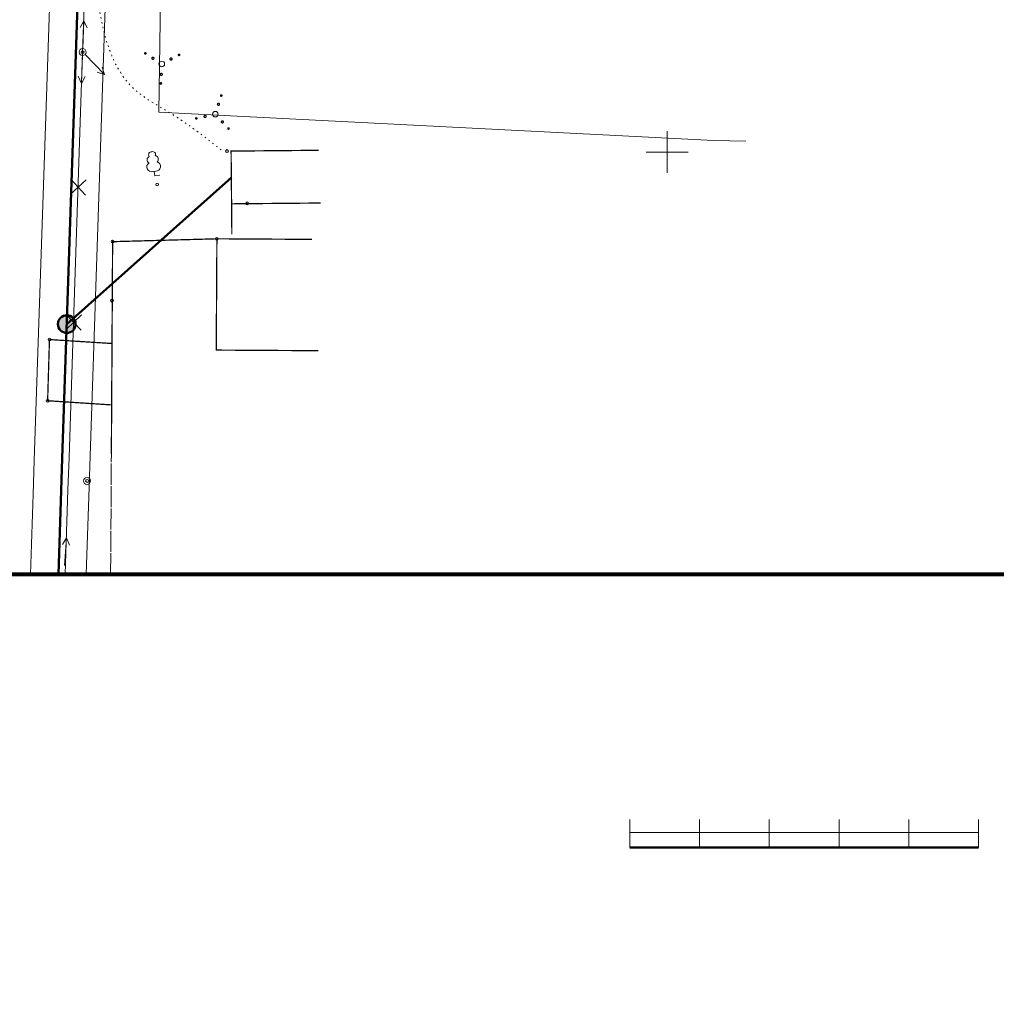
# Model space of a CAD drawing. Header units: millimetres. Extents: x 0 to 1188, y 0 to 841.
# Tile 42 of 76: x 695 to 835, y 0 to 141. Entities that reach past the tile are written whole.
import ezdxf

# ---------------------------------------------------------------- set-up
doc = ezdxf.new("R2010")
doc.units = ezdxf.units.MM
for name, pattern in [('K5LT32789', [0]), ('K5LT32797', [0]), ('K5LT32809', [0]), ('K5LT32813', [0]), ('K5LT32814', [0]), ('K5LT32816', [3.2, 3, -0.2]), ('K5LT32817', [0.7, 0.2, -0.5]), ('K5LT32826', [1, 0.5, -0.5]), ('K5LT32827', [0]), ('K5LT_BASIC', [0]), ('K5LT_REINFORCED', [0]), ('K5LT_THIN', [0])]:
    doc.linetypes.add(name, pattern=pattern)
doc.layers.add('Системный слой', color=7, linetype='Continuous')

# ---------------------------------------------------------------- blocks, each defined once
blk = doc.blocks.new('U561')
at = {"layer": 'Системный слой', "color": 7, "linetype": 'K5LT32813', "lineweight": 18}
for p, q in [((704.02, 136.59), (704.64, 153.07)), ((702.72, 97.81), (704.02, 136.59)), ((702.23, 116.14), (704.51, 118.27)), ((704.43, 116.06), (702.31, 118.34)), ((701.59, 96.75), (703.86, 98.88)), ((703.79, 96.68), (701.66, 98.95)), ((702.08, 78.43), (702.72, 97.81))]:
    blk.add_line(p, q, dxfattribs=at)
blk = doc.blocks.new('U698')
at = {"layer": 'Системный слой'}
h = blk.add_hatch(color=7, dxfattribs=at)
h.paths.add_polyline_path([(701.75, 97.57), (701.23, 98.73), (701.17, 98.71), (701.11, 98.68), (701.06, 98.64), (701.01, 98.61), (700.96, 98.57), (700.91, 98.53), (700.86, 98.48), (700.81, 98.44), (700.77, 98.39), (700.73, 98.34), (700.7, 98.29), (700.66, 98.24), (700.63, 98.18), (700.6, 98.12), (700.57, 98.07), (700.55, 98.01), (700.53, 97.95), (700.51, 97.88), (700.5, 97.82), (700.49, 97.76), (700.48, 97.7), (700.47, 97.63), (700.47, 97.57), (700.47, 97.5), (700.48, 97.44), (700.49, 97.38), (700.5, 97.31), (700.51, 97.25), (700.53, 97.19), (700.55, 97.13), (700.58, 97.07), (700.6, 97.01), (700.63, 96.96), (700.66, 96.9), (700.7, 96.85), (700.74, 96.8), (700.78, 96.75), (700.82, 96.7), (700.86, 96.65), (700.91, 96.61), (700.96, 96.57), (701.01, 96.53), (701.06, 96.49), (701.12, 96.46), (701.17, 96.43), (701.23, 96.4), (701.29, 96.38), (701.35, 96.36), (701.41, 96.34), (701.47, 96.32), (701.54, 96.31), (701.6, 96.3), (701.66, 96.3), (701.73, 96.3), (701.79, 96.3), (701.86, 96.3), (701.92, 96.31), (701.98, 96.32), (702.04, 96.33), (702.11, 96.35), (702.17, 96.37), (702.23, 96.39), (702.26, 96.4)])
h.paths.add_polyline_path([(702.44, 98.64), (702.39, 98.67), (702.33, 98.7), (702.27, 98.73), (702.21, 98.76), (702.15, 98.78), (702.09, 98.8), (702.03, 98.81), (701.97, 98.83), (701.9, 98.84), (701.84, 98.84), (701.78, 98.84), (701.71, 98.84), (701.65, 98.84), (701.59, 98.83), (701.52, 98.83), (701.46, 98.81), (701.4, 98.8), (701.34, 98.78), (701.28, 98.76), (701.23, 98.73), (701.75, 97.57), (702.26, 96.4), (702.32, 96.43), (702.38, 96.46), (702.43, 96.49), (702.49, 96.53), (702.54, 96.57), (702.59, 96.61), (702.63, 96.65), (702.68, 96.7), (702.72, 96.75), (702.76, 96.8), (702.8, 96.85), (702.83, 96.9), (702.87, 96.96), (702.89, 97.01), (702.92, 97.07), (702.94, 97.13), (702.97, 97.19), (702.98, 97.25), (703, 97.31), (703.01, 97.38), (703.02, 97.44), (703.02, 97.5), (703.02, 97.57), (703.02, 97.63), (703.02, 97.7), (703.01, 97.76), (703, 97.82), (702.98, 97.88), (702.97, 97.95), (702.95, 98.01), (702.92, 98.07), (702.9, 98.12), (702.87, 98.18), (702.84, 98.24), (702.8, 98.29), (702.76, 98.34), (702.72, 98.39), (702.68, 98.44), (702.64, 98.48), (702.59, 98.53), (702.54, 98.57), (702.49, 98.61)])
at = {"layer": 'Системный слой', "color": 7, "linetype": 'K5LT_BASIC', "lineweight": 50}
blk.add_circle((701.75, 97.57), 1.27, dxfattribs=at)
blk = doc.blocks.new('U801')
at = {"layer": 'Системный слой', "color": 7, "linetype": 'K5LT32797', "lineweight": 18}
blk.add_circle((704.02, 136.59), 0.5, dxfattribs=at)
blk = doc.blocks.new('U802')
at = {"layer": 'Системный слой', "color": 7, "linetype": 'K5LT32797', "lineweight": 18}
for p, q in [((704.19, 141.09), (703.65, 140.11)), ((704.04, 137.09), (704.19, 141.09)), ((704.19, 141.09), (704.65, 140.07))]:
    blk.add_line(p, q, dxfattribs=at)
blk = doc.blocks.new('U803')
at = {"layer": 'Системный слой', "color": 7, "linetype": 'K5LT32797', "lineweight": 18}
for p, q in [((704, 136.09), (703.87, 132.09)), ((703.87, 132.09), (703.4, 133.11)), ((703.87, 132.09), (704.4, 133.08))]:
    blk.add_line(p, q, dxfattribs=at)
blk = doc.blocks.new('U804')
at = {"layer": 'Системный слой', "color": 7, "linetype": 'K5LT32797', "lineweight": 18}
for p, q in [((704.37, 136.23), (707.14, 133.35)), ((707.14, 133.35), (706.81, 134.42)), ((707.14, 133.35), (706.09, 133.73))]:
    blk.add_line(p, q, dxfattribs=at)
blk = doc.blocks.new('U805')
at = {"layer": 'Системный слой', "color": 7, "linetype": 'K5LT32797', "lineweight": 18}
for p, q in [((701.71, 66.91), (701.13, 65.95)), ((701.4, 62.92), (701.71, 66.91)), ((701.71, 66.91), (702.13, 65.88))]:
    blk.add_line(p, q, dxfattribs=at)
blk = doc.blocks.new('U861')
at = {"layer": 'Системный слой', "color": 7, "linetype": 'K5LT32797', "lineweight": 18}
blk.add_circle((704.65, 75.07), 0.5, dxfattribs=at)
blk = doc.blocks.new('U862')
at = {"layer": 'Системный слой', "color": 7, "linetype": 'K5LT32797', "lineweight": 18}
for p, q in [((714.07, 119.45), (714.5, 119.5)), ((714.29, 119.48), (714.37, 118.83)), ((714.37, 118.83), (715.11, 118.92))]:
    blk.add_line(p, q, dxfattribs=at)
for centre, radius, start, end in [((713.78, 121.14), 0.512, 112.6034, 243.3064), ((713.9, 121.88), 0.415, 85.6138, 220.3823), ((714.07, 121.9), 0.415, 333.8281, 108.5966), ((714.36, 121.22), 0.512, 310.904, 81.6069), ((713.88, 120.1), 0.673, 118.7863, 286.8027), ((714.53, 120.18), 0.673, 267.4076, 75.424)]:
    blk.add_arc(centre, radius, start, end, dxfattribs=at)
blk = doc.blocks.new('U882')
at = {"layer": 'Системный слой', "color": 7, "linetype": 'K5LT32789', "const_width": 0.18}
for points in [[(723.97, 130.42, 1), (723.82, 130.28, 1)], [(723.61, 129.21, 1), (723.39, 129.01, 1)], [(720.39, 127.14, 1), (720.24, 127.01, 1)], [(721.7, 127.46, 1), (721.47, 127.25, 1)], [(724.17, 126.67, 1), (723.95, 126.47, 1)], [(725.01, 125.68, 1), (724.87, 125.55, 1)]]:
    blk.add_lwpolyline(points, format="xyb", close=True, dxfattribs=at)
at = {"layer": 'Системный слой', "color": 7, "linetype": 'K5LT32797', "lineweight": 18}
blk.add_circle((723.05, 127.68), 0.4, dxfattribs=at)
blk = doc.blocks.new('U883')
at = {"layer": 'Системный слой', "color": 7, "linetype": 'K5LT32789', "const_width": 0.18}
for points in [[(713.11, 136.4, 1), (712.91, 136.4, 1)], [(714.25, 135.69, 1), (713.95, 135.71, 1)], [(716.85, 135.58, 1), (716.55, 135.59, 1)], [(717.95, 136.18, 1), (717.75, 136.19, 1)], [(715.45, 133.39, 1), (715.15, 133.4, 1)], [(715.34, 132.09, 1), (715.14, 132.1, 1)]]:
    blk.add_lwpolyline(points, format="xyb", close=True, dxfattribs=at)
at = {"layer": 'Системный слой', "color": 7, "linetype": 'K5LT32797', "lineweight": 18}
blk.add_circle((715.37, 134.89), 0.4, dxfattribs=at)

msp = doc.modelspace()

# ---------------------------------------------------------------- linework, layer by layer
at = {"layer": 'Системный слой', "color": 1, "linetype": 'K5LT32809', "lineweight": 18, "true_color": 0xff0000}
for p, q in [((697.088189, 77.988277), (719.750355, 752.778171)), ((705.11633, 78.691888), (727.745848, 752.509651)), ((696.927137, 73.19277), (697.088189, 77.988277)), ((704.965296, 74.194713), (705.11633, 78.691888)), ((704.546154, 61.714296), (704.965296, 74.194713)), ((696.541643, 61.714296), (696.927137, 73.19277))]:
    msp.add_line(p, q, dxfattribs=at)
at = {"layer": 'Системный слой', "color": 7, "linetype": 'K5LT_BASIC', "lineweight": 50}
for p, q in [((701.102259, 78.340082), (723.748101, 752.643911)), ((701.748086, 97.570244), (725.345218, 118.604644)), ((700.946217, 73.693742), (701.102259, 78.340082)), ((700.543899, 61.714296), (700.946217, 73.693742)), ((782.485935, 22.515797), (802.485935, 22.515797)), ((802.485935, 22.515797), (822.485935, 22.515797)), ((822.485935, 22.515797), (832.485935, 22.515797))]:
    msp.add_line(p, q, dxfattribs=at)
at = {"layer": 'Системный слой', "color": 5, "linetype": 'K5LT32827', "lineweight": 18, "true_color": 0x0000ff}
for p, q in [((714.943489, 127.950074), (716.061177, 203.548862)), ((794.537655, 123.883937), (714.943489, 127.950074)), ((799.105482, 123.80156), (794.537655, 123.883937))]:
    msp.add_line(p, q, dxfattribs=at)
at = {"layer": 'Системный слой', "color": 3, "linetype": 'K5LT32814', "lineweight": 18, "true_color": 0x00ff00}
for p, q in [((787.847504, 125.244343), (787.848051, 119.244343)), ((790.847778, 122.244616), (784.847778, 122.24407))]:
    msp.add_line(p, q, dxfattribs=at)
at = {"layer": 'Системный слой', "color": 7, "linetype": 'K5LT32813', "lineweight": 18}
for p, q in [((701.921673, 73.815331), (702.075606, 78.425389)), ((701.517609, 61.714296), (701.921673, 73.815331))]:
    msp.add_line(p, q, dxfattribs=at)
at = {"layer": 'Системный слой', "color": 8, "linetype": 'K5LT32816', "lineweight": 18, "true_color": 0x808080}
for p, q in [((708.114397, 74.587243), (708.140312, 78.956918)), ((708.038054, 61.714296), (708.114397, 74.587243))]:
    msp.add_line(p, q, dxfattribs=at)
at = {"layer": 'Системный слой', "color": 7, "linetype": 'K5LT_REINFORCED', "lineweight": 80}
msp.add_line((625.784752, 61.714296), (1164.89003, 61.714296), dxfattribs=at)
at = {"layer": 'Системный слой', "color": 7, "linetype": 'K5LT_THIN', "lineweight": 18}
for p, q in [((782.485935, 22.515797), (782.485935, 26.515797)), ((792.485935, 22.515797), (792.485935, 26.515797)), ((802.485935, 22.515797), (802.485935, 26.515797)), ((802.485935, 22.515797), (802.485935, 26.515797)), ((812.485935, 22.515797), (812.485935, 26.515797)), ((822.485935, 22.515797), (822.485935, 26.515797)), ((822.485935, 22.515797), (822.485935, 26.515797)), ((832.485935, 22.515797), (832.485935, 26.515797)), ((782.485935, 24.657089), (802.485935, 24.657089)), ((802.485935, 24.657089), (822.485935, 24.657089)), ((822.485935, 24.657089), (832.485935, 24.657089))]:
    msp.add_line(p, q, dxfattribs=at)
at = {"layer": 'Системный слой', "color": 7, "linetype": 'K5LT32789', "const_width": 0.18}
for points in [[(725.379277, 114.822493), (725.311159, 122.386796), (737.888115, 122.500054), (725.311159, 122.386796), (725.379277, 114.822493), (738.161342, 114.937598)], [(723.180167, 93.841395), (723.274841, 109.805078), (736.899176, 109.724279), (723.274841, 109.805078), (723.180167, 93.841395), (737.819333, 93.754576)]]:
    msp.add_lwpolyline(points, dxfattribs=at)
at = {"layer": 'Системный слой', "color": 8, "linetype": 'K5LT32816', "true_color": 0x808080, "const_width": 0.18}
for points in [[(725.418732, 110.441063), (725.379277, 114.822493)], [(708.140312, 78.956918), (708.320822, 109.394245), (723.274841, 109.805078)]]:
    msp.add_lwpolyline(points, dxfattribs=at)
at = {"layer": 'Системный слой', "color": 7, "linetype": 'K5LT32826', "const_width": 0.18}
for points in [[(699.264151, 95.352183), (699.001631, 86.57632), (708.181942, 85.976473)], [(699.264151, 95.352183), (708.234183, 94.785372)]]:
    msp.add_lwpolyline(points, dxfattribs=at)
at = {"layer": 'Системный слой', "color": 7, "linetype": 'K5LT32797', "lineweight": 18}
for centre in [(704.017801, 136.590848), (724.72247, 122.396832), (714.714673, 117.586014), (727.603181, 114.8895), (708.320822, 109.394245), (723.274841, 109.805078), (708.232061, 100.938331), (699.264151, 95.352183), (699.001631, 86.57632), (704.65239, 75.0689)]:
    msp.add_circle(centre, 0.2, dxfattribs=at)
at = {"layer": 'Системный слой', "color": 7, "linetype": 'K5LT32817', "lineweight": 18}
msp.add_open_spline([(723.897894, 122.558445), (721.560989, 124.387739), (717.353112, 127.681601), (711.303979, 130.715033), (707.332473, 136.843936), (706.22091, 143.689637), (705.316099, 151.043973), (705.574892, 155.460465), (706.338983, 159.469239), (710.45977, 159.815906), (713.573148, 160.121551), (715.190804, 161.450446), (715.505841, 161.709248)], degree=3, knots=[0, 0, 0, 0, 4.4656851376, 8.0410014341, 9.8508613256, 15.1800816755, 18.2700587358, 20.8383375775, 22.1032130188, 23.6926416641, 26.1936546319, 26.7985238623, 26.7985238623, 26.7985238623, 26.7985238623], dxfattribs=at)

# ---------------------------------------------------------------- block references
at = {"layer": 'Системный слой'}
for name in ['U561', 'U802', 'U801', 'U803', 'U804', 'U883', 'U882', 'U862', 'U698', 'U861', 'U805']:
    msp.add_blockref(name, (0, 0), dxfattribs=at)

doc.saveas('drawing.dxf')
